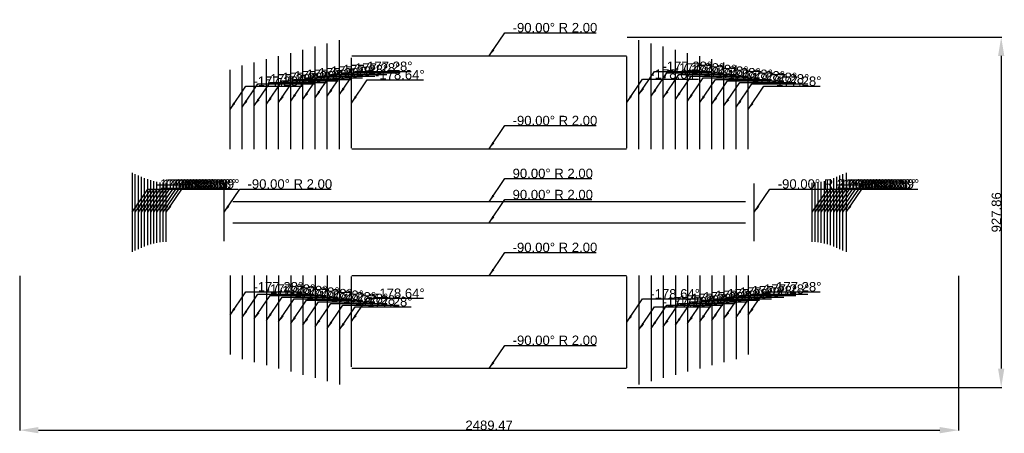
# Model space of a CAD drawing. Header units: millimetres. Extents: x 504 to 3115, y 1059 to 2154.
import ezdxf

# ---------------------------------------------------------------- set-up
doc = ezdxf.new("R2010")
doc.units = ezdxf.units.MM
doc.layers.get('0').update_dxf_attribs({"true_color": 0xdfdfdf})
for name, color, linetype in [('Bend Annotations', 5, 'Continuous'), ('Bends Down', 1, 'Continuous'), ('Bends Up', 1, 'Continuous'), ('Overall Dimensions', 3, 'Continuous')]:
    doc.layers.add(name, color=color, linetype=linetype)
doc.styles.get("Standard").update_dxf_attribs({"font": 'arial.ttf'})
doc.dimstyles.new('ISO-25', dxfattribs={"dimtxt": 2.5, "dimasz": 2.5, "dimexe": 1.25, "dimexo": 0.625, "dimtad": 1, "dimtxsty": 'Standard', "dimcen": 2.5, "dimadec": 0, "dimazin": 0, "dimtfac": 1, "dimtmove": 0, "dimatfit": 3, "dimfxl": 1, "dimarcsym": 0})

# ---------------------------------------------------------------- blocks, each defined once
blk = doc.blocks.new('*D3')
at = {"layer": 'Defpoints', "color": 0}
for p in [(0, 295.9), (2489.5, 295.9), (2489.5, -113.1)]:
    blk.add_point(p, dxfattribs=at)
at = {"layer": 'Overall Dimensions', "color": 0, "lineweight": -2}
for p, q in [((0, 295.3), (0, -114.3)), ((2489.5, 295.3), (2489.5, -114.3)), ((49.8, -113.1), (2439.7, -113.1))]:
    blk.add_line(p, q, dxfattribs=at)
at = {"layer": 'Overall Dimensions', "color": 0}
for points in [[(49.8, -104.8), (49.8, -121.4), (0, -113.1)], [(2439.7, -121.4), (2439.7, -104.8), (2489.5, -113.1)]]:
    blk.add_solid(points, dxfattribs=at)
at = {"layer": 'Overall Dimensions', "color": 0, "insert": (1244.7, -100.3), "char_height": 24.89, "attachment_point": 5}
blk.add_mtext('2489.47', dxfattribs=at)
blk = doc.blocks.new('*D4')
at = {"layer": 'Defpoints', "color": 0}
for p in [(1609.7, 927.9), (1609.7, 0), (2602.5, 0)]:
    blk.add_point(p, dxfattribs=at)
at = {"layer": 'Overall Dimensions', "color": 0, "lineweight": -2}
for p, q in [((1610.4, 927.9), (2603.8, 927.9)), ((2602.5, 878.1), (2602.5, 49.8)), ((1610.4, 0), (2603.8, 0))]:
    blk.add_line(p, q, dxfattribs=at)
at = {"layer": 'Overall Dimensions', "color": 0}
for points in [[(2610.8, 878.1), (2594.2, 878.1), (2602.5, 927.9)], [(2594.2, 49.8), (2610.8, 49.8), (2602.5, 0)]]:
    blk.add_solid(points, dxfattribs=at)
at = {"layer": 'Overall Dimensions', "color": 0, "insert": (2589.7, 463.9), "char_height": 24.89, "attachment_point": 5, "rotation": 90}
blk.add_mtext('927.86', dxfattribs=at)
blk = doc.blocks.new('*U1')
at = {"layer": 'Bends Down'}
for p, q in [((847.521, 631.429, 2), (847.521, 919.74, 2)), ((1641.945, 631.429, 2), (1641.945, 919.74, 2)), ((750.884, 631.429, 2), (750.884, 894.085, 2)), ((783.097, 631.429, 2), (783.097, 902.585, 2)), ((815.309, 631.429, 2), (815.309, 911.143, 2)), ((1674.157, 631.429, 2), (1674.157, 911.143, 2)), ((1706.369, 631.429, 2), (1706.369, 902.585, 2)), ((1738.581, 631.429, 2), (1738.581, 894.085, 2)), ((654.248, 631.429, 2), (654.248, 869.124, 2)), ((686.46, 631.429, 2), (686.46, 877.336, 2)), ((718.672, 631.429, 2), (718.672, 885.663, 2)), ((879.733, 633.628, 2), (879.733, 873.001, 2)), ((880.233, 877.928, 2), (1609.233, 877.928, 2)), ((1609.733, 633.628, 2), (1609.733, 876.228, 2)), ((1770.794, 631.429, 2), (1770.794, 885.663, 2)), ((1803.006, 631.429, 2), (1803.006, 877.336, 2)), ((1835.218, 631.429, 2), (1835.218, 869.124, 2)), ((557.612, 631.429, 2), (557.612, 840.787, 2)), ((589.824, 631.429, 2), (589.824, 853.118, 2)), ((622.036, 631.429, 2), (622.036, 861.045, 2)), ((1867.43, 631.429, 2), (1867.43, 861.045, 2)), ((1899.642, 631.429, 2), (1899.642, 853.118, 2)), ((1931.854, 631.429, 2), (1931.854, 840.787, 2)), ((880.233, 631.928, 2), (1609.233, 631.928, 2)), ((298.281, 568.406, 2), (298.281, 359.45, 2)), ((306.487, 363.103, 2), (306.487, 564.753, 2)), ((314.693, 366.697, 2), (314.693, 561.159, 2)), ((322.899, 370.164, 2), (322.899, 557.692, 2)), ((331.106, 373.436, 2), (331.106, 554.42, 2)), ((339.312, 376.444, 2), (339.312, 551.412, 2)), ((347.518, 379.12, 2), (347.518, 548.736, 2)), ((2141.948, 379.12, 2), (2141.948, 548.736, 2)), ((2150.154, 376.444, 2), (2150.154, 551.412, 2)), ((2158.36, 373.436, 2), (2158.36, 554.42, 2)), ((2166.566, 370.164, 2), (2166.566, 557.692, 2)), ((2174.773, 366.697, 2), (2174.773, 561.159, 2)), ((2182.979, 363.103, 2), (2182.979, 564.753, 2)), ((2191.185, 568.406, 2), (2191.185, 359.45, 2)), ((355.724, 381.405, 2), (355.724, 546.451, 2)), ((363.93, 383.243, 2), (363.93, 544.613, 2)), ((372.136, 384.589, 2), (372.136, 543.267, 2)), ((380.342, 385.411, 2), (380.342, 542.445, 2)), ((388.549, 385.688, 2), (388.549, 542.168, 2)), ((541.733, 387.687, 2), (541.733, 540.169, 2)), ((1947.733, 387.687, 2), (1947.733, 540.169, 2)), ((2100.917, 385.688, 2), (2100.917, 542.168, 2)), ((2109.123, 385.411, 2), (2109.123, 542.445, 2)), ((2117.33, 384.589, 2), (2117.33, 543.267, 2)), ((2125.536, 383.243, 2), (2125.536, 544.613, 2)), ((2133.742, 381.405, 2), (2133.742, 546.451, 2)), ((557.612, 296.427, 2), (557.612, 87.069, 2)), ((589.824, 296.427, 2), (589.824, 74.738, 2)), ((622.036, 296.427, 2), (622.036, 66.811, 2)), ((654.248, 296.427, 2), (654.248, 58.732, 2)), ((686.46, 296.427, 2), (686.46, 50.52, 2)), ((718.672, 296.427, 2), (718.672, 42.193, 2)), ((750.884, 296.427, 2), (750.884, 33.771, 2)), ((783.097, 296.427, 2), (783.097, 25.271, 2)), ((815.309, 296.427, 2), (815.309, 16.713, 2)), ((847.521, 296.427, 2), (847.521, 8.116, 2)), ((879.733, 54.855, 2), (879.733, 294.228, 2)), ((1609.233, 295.928, 2), (880.233, 295.928, 2)), ((1609.733, 51.628, 2), (1609.733, 294.228, 2)), ((1641.945, 296.427, 2), (1641.945, 8.116, 2)), ((1674.157, 296.427, 2), (1674.157, 16.713, 2)), ((1706.369, 296.427, 2), (1706.369, 25.271, 2)), ((1738.581, 296.427, 2), (1738.581, 33.771, 2)), ((1770.794, 296.427, 2), (1770.794, 42.193, 2)), ((1803.006, 296.427, 2), (1803.006, 50.52, 2)), ((1835.218, 296.427, 2), (1835.218, 58.732, 2)), ((1867.43, 296.427, 2), (1867.43, 66.811, 2)), ((1899.642, 296.427, 2), (1899.642, 74.738, 2)), ((1931.854, 296.427, 2), (1931.854, 87.069, 2)), ((1609.233, 49.928, 2), (880.233, 49.928, 2))]:
    blk.add_line(p, q, dxfattribs=at)
at = {"layer": 'Bends Up'}
for p, q in [((1924.233, 491.928, 2), (565.233, 491.928, 2)), ((565.233, 435.928, 2), (1924.233, 435.928, 2))]:
    blk.add_line(p, q, dxfattribs=at)
at = {"layer": 'Bend Annotations', "attachment_point": 7}
for s, insert, char_height in [('-90.00° R 2.00', (1306.97, 940.165, 2), 24.89466), ('-177.28°', (845.333, 829.244, 2), 24.8947), ('-177.28°', (877.545, 833.523, 2), 24.8947), ('-177.28°', (909.757, 837.821, 2), 24.8947), ('-177.28°', (1704.182, 837.821, 2), 24.8947), ('-177.28°', (1736.394, 833.523, 2), 24.8947), ('-177.28°', (1768.606, 829.244, 2), 24.8947), ('-177.28°', (652.06, 804.51, 2), 24.8947), ('-177.28°', (684.273, 808.474, 2), 24.8947), ('-177.28°', (716.485, 812.513, 2), 24.8947), ('-177.28°', (748.697, 816.619, 2), 24.8947), ('-177.28°', (780.909, 820.783, 2), 24.8947), ('-177.28°', (813.121, 824.994, 2), 24.8947), ('-178.64°', (941.97, 815.551, 2), 24.8947), ('-178.64°', (1671.97, 817.165, 2), 24.8947), ('-177.28°', (1800.818, 824.994, 2), 24.8947), ('-177.28°', (1833.03, 820.783, 2), 24.8947), ('-177.28°', (1865.242, 816.619, 2), 24.8947), ('-177.28°', (1897.454, 812.513, 2), 24.8947), ('-177.28°', (1929.667, 808.474, 2), 24.8947), ('-177.28°', (1961.879, 804.51, 2), 24.8947), ('-177.28°', (619.848, 798.345, 2), 24.8947), ('-177.28°', (1994.091, 798.345, 2), 24.8947), ('-90.00° R 2.00', (1306.97, 694.165, 2), 24.89466), ('90.00° R 2.00', (1306.97, 554.165, 2), 24.89466), ('-176.59°', (360.518, 526.165, 2), 24.8947), ('-173.18°', (368.724, 526.165, 2), 24.8947), ('-173.18°', (376.93, 526.165, 2), 24.8947), ('-173.18°', (385.136, 526.165, 2), 24.8947), ('-173.18°', (393.342, 526.165, 2), 24.8947), ('-173.18°', (401.548, 526.165, 2), 24.8947), ('-173.18°', (409.754, 526.165, 2), 24.8947), ('-173.18°', (417.961, 526.165, 2), 24.8947), ('-173.18°', (426.167, 526.165, 2), 24.8947), ('-173.18°', (434.373, 526.165, 2), 24.8947), ('-173.18°', (442.579, 526.165, 2), 24.8947), ('-176.59°', (450.785, 526.165, 2), 24.8947), ('-90.00° R 2.00', (603.97, 526.165, 2), 24.89466), ('-90.00° R 2.00', (2009.97, 526.165, 2), 24.89466), ('-176.59°', (2163.154, 526.165, 2), 24.8947), ('-173.18°', (2171.36, 526.165, 2), 24.8947), ('-173.18°', (2179.566, 526.165, 2), 24.8947), ('-173.18°', (2187.772, 526.165, 2), 24.8947), ('-173.18°', (2195.978, 526.165, 2), 24.8947), ('-173.18°', (2204.185, 526.165, 2), 24.8947), ('-173.18°', (2212.391, 526.165, 2), 24.8947), ('-173.18°', (2220.597, 526.165, 2), 24.8947), ('-173.18°', (2228.803, 526.165, 2), 24.8947), ('-173.18°', (2237.009, 526.165, 2), 24.8947), ('-173.18°', (2245.215, 526.165, 2), 24.8947), ('-176.59°', (2253.421, 526.165, 2), 24.8947), ('90.00° R 2.00', (1306.97, 498.165, 2), 24.89466), ('-90.00° R 2.00', (1306.97, 358.165, 2), 24.89466), ('-177.28°', (619.848, 253.984, 2), 24.8947), ('-177.28°', (1994.091, 253.984, 2), 24.8947), ('-177.28°', (652.06, 247.819, 2), 24.8947), ('-177.28°', (684.273, 243.855, 2), 24.8947), ('-177.28°', (716.485, 239.816, 2), 24.8947), ('-177.28°', (748.697, 235.71, 2), 24.8947), ('-177.28°', (780.909, 231.547, 2), 24.8947), ('-177.28°', (813.121, 227.335, 2), 24.8947), ('-178.64°', (941.97, 236.778, 2), 24.8947), ('-178.64°', (1671.97, 235.165, 2), 24.8947), ('-177.28°', (1800.818, 227.335, 2), 24.8947), ('-177.28°', (1833.03, 231.547, 2), 24.8947), ('-177.28°', (1865.242, 235.71, 2), 24.8947), ('-177.28°', (1897.454, 239.816, 2), 24.8947), ('-177.28°', (1929.667, 243.855, 2), 24.8947), ('-177.28°', (1961.879, 247.819, 2), 24.8947), ('-177.28°', (845.333, 223.085, 2), 24.8947), ('-177.28°', (877.545, 218.806, 2), 24.8947), ('-177.28°', (909.757, 214.508, 2), 24.8947), ('-177.28°', (1704.182, 214.508, 2), 24.8947), ('-177.28°', (1736.394, 218.806, 2), 24.8947), ('-177.28°', (1768.606, 223.085, 2), 24.8947), ('-90.00° R 2.00', (1306.97, 112.165, 2), 24.89466)]:
    blk.add_mtext(s, dxfattribs=dict(at, insert=insert, char_height=char_height))
at = {"layer": 'Overall Dimensions'}
dim = blk.add_linear_dim(base=(2602.537, 0, 2), p1=(1609.733, 927.856, 2), p2=(1609.733, 0, 2), angle=90, text='927.86', dimstyle='ISO-25', override={"dimscale": 1, "dimtxt": 24.894658, "dimasz": 49.789316, "dimexe": 1.25, "dimexo": 0.625, "dimgap": 0.1, "dimtxsty": 'Standard'}, dxfattribs=at)
dim.commit()
dim.dimension.update_dxf_attribs({"geometry": '*D4', "text_midpoint": (2589.729, 463.928, 2)})
dim = blk.add_linear_dim(base=(2489.466, -113.072, 2), p1=(0, 295.929, 2), p2=(2489.466, 295.929, 2), text='2489.47', dimstyle='ISO-25', override={"dimscale": 1, "dimtxt": 24.894658, "dimasz": 49.789316, "dimexe": 1.25, "dimexo": 0.625, "dimgap": 0.1, "dimtxsty": 'Standard'}, dxfattribs=at)
dim.commit()
dim.dimension.update_dxf_attribs({"geometry": '*D3', "text_midpoint": (1244.733, -100.263, 2)})
at = {"layer": 'Bend Annotations', "annotation_type": 0, "has_hookline": 1, "hookline_direction": 0}
for points, text_width in [([(1244.733, 877.928, 2), (1286.429, 939.54, 2), (1306.345, 939.54, 2)], 221.662), ([(847.521, 775.585, 2), (889.217, 837.196, 2), (909.132, 837.196, 2)], 128.307), ([(1641.945, 775.585, 2), (1683.641, 837.196, 2), (1703.557, 837.196, 2)], 128.307), ([(654.248, 750.277, 2), (695.944, 811.888, 2), (715.86, 811.888, 2)], 128.307), ([(686.46, 754.383, 2), (728.156, 815.994, 2), (748.072, 815.994, 2)], 128.307), ([(718.672, 758.546, 2), (760.368, 820.158, 2), (780.284, 820.158, 2)], 128.307), ([(750.884, 762.757, 2), (792.58, 824.369, 2), (812.496, 824.369, 2)], 128.307), ([(783.097, 767.007, 2), (824.792, 828.619, 2), (844.708, 828.619, 2)], 128.307), ([(815.309, 771.286, 2), (857.005, 832.898, 2), (876.92, 832.898, 2)], 128.307), ([(879.733, 753.314, 2), (921.429, 814.926, 2), (941.345, 814.926, 2)], 128.307), ([(1609.733, 754.928, 2), (1651.429, 816.54, 2), (1671.345, 816.54, 2)], 128.307), ([(1674.157, 771.286, 2), (1715.853, 832.898, 2), (1735.769, 832.898, 2)], 128.307), ([(1706.369, 767.007, 2), (1748.065, 828.619, 2), (1767.981, 828.619, 2)], 128.307), ([(1738.581, 762.757, 2), (1780.277, 824.369, 2), (1800.193, 824.369, 2)], 128.307), ([(1770.794, 758.546, 2), (1812.489, 820.158, 2), (1832.405, 820.158, 2)], 128.307), ([(1803.006, 754.383, 2), (1844.702, 815.994, 2), (1864.617, 815.994, 2)], 128.307), ([(1835.218, 750.277, 2), (1876.914, 811.888, 2), (1896.829, 811.888, 2)], 128.307), ([(557.612, 736.108, 2), (599.308, 797.72, 2), (619.223, 797.72, 2)], 128.307), ([(589.824, 742.274, 2), (631.52, 803.885, 2), (651.435, 803.885, 2)], 128.307), ([(622.036, 746.237, 2), (663.732, 807.849, 2), (683.648, 807.849, 2)], 128.307), ([(1867.43, 746.237, 2), (1909.126, 807.849, 2), (1929.042, 807.849, 2)], 128.307), ([(1899.642, 742.274, 2), (1941.338, 803.885, 2), (1961.254, 803.885, 2)], 128.307), ([(1931.854, 736.108, 2), (1973.55, 797.72, 2), (1993.466, 797.72, 2)], 128.307), ([(1244.733, 631.928, 2), (1286.429, 693.54, 2), (1306.345, 693.54, 2)], 221.662), ([(1244.733, 491.928, 2), (1286.429, 553.54, 2), (1306.345, 553.54, 2)], 209.737), ([(298.281, 463.928, 2), (339.977, 525.54, 2), (359.893, 525.54, 2)], 128.307), ([(306.487, 463.928, 2), (348.183, 525.54, 2), (368.099, 525.54, 2)], 128.307), ([(314.693, 463.928, 2), (356.389, 525.54, 2), (376.305, 525.54, 2)], 128.307), ([(322.899, 463.928, 2), (364.595, 525.54, 2), (384.511, 525.54, 2)], 128.307), ([(331.106, 463.928, 2), (372.801, 525.54, 2), (392.717, 525.54, 2)], 128.307), ([(339.312, 463.928, 2), (381.008, 525.54, 2), (400.923, 525.54, 2)], 128.307), ([(347.518, 463.928, 2), (389.214, 525.54, 2), (409.129, 525.54, 2)], 128.307), ([(355.724, 463.928, 2), (397.42, 525.54, 2), (417.336, 525.54, 2)], 128.307), ([(363.93, 463.928, 2), (405.626, 525.54, 2), (425.542, 525.54, 2)], 128.307), ([(372.136, 463.928, 2), (413.832, 525.54, 2), (433.748, 525.54, 2)], 128.307), ([(380.342, 463.928, 2), (422.038, 525.54, 2), (441.954, 525.54, 2)], 128.307), ([(388.549, 463.928, 2), (430.244, 525.54, 2), (450.16, 525.54, 2)], 128.307), ([(541.733, 463.928, 2), (583.429, 525.54, 2), (603.345, 525.54, 2)], 221.662), ([(1947.733, 463.928, 2), (1989.429, 525.54, 2), (2009.345, 525.54, 2)], 221.662), ([(2100.917, 463.928, 2), (2142.613, 525.54, 2), (2162.529, 525.54, 2)], 128.307), ([(2109.123, 463.928, 2), (2150.819, 525.54, 2), (2170.735, 525.54, 2)], 128.307), ([(2117.33, 463.928, 2), (2159.025, 525.54, 2), (2178.941, 525.54, 2)], 128.307), ([(2125.536, 463.928, 2), (2167.232, 525.54, 2), (2187.147, 525.54, 2)], 128.307), ([(2133.742, 463.928, 2), (2175.438, 525.54, 2), (2195.353, 525.54, 2)], 128.307), ([(2141.948, 463.928, 2), (2183.644, 525.54, 2), (2203.56, 525.54, 2)], 128.307), ([(2150.154, 463.928, 2), (2191.85, 525.54, 2), (2211.766, 525.54, 2)], 128.307), ([(2158.36, 463.928, 2), (2200.056, 525.54, 2), (2219.972, 525.54, 2)], 128.307), ([(2166.566, 463.928, 2), (2208.262, 525.54, 2), (2228.178, 525.54, 2)], 128.307), ([(2174.773, 463.928, 2), (2216.468, 525.54, 2), (2236.384, 525.54, 2)], 128.307), ([(2182.979, 463.928, 2), (2224.675, 525.54, 2), (2244.59, 525.54, 2)], 128.307), ([(2191.185, 463.928, 2), (2232.881, 525.54, 2), (2252.796, 525.54, 2)], 128.307), ([(1244.733, 435.928, 2), (1286.429, 497.54, 2), (1306.345, 497.54, 2)], 209.737), ([(1244.733, 295.928, 2), (1286.429, 357.54, 2), (1306.345, 357.54, 2)], 221.662), ([(557.612, 191.748, 2), (599.308, 253.359, 2), (619.223, 253.359, 2)], 128.307), ([(589.824, 185.582, 2), (631.52, 247.194, 2), (651.435, 247.194, 2)], 128.307), ([(622.036, 181.619, 2), (663.732, 243.23, 2), (683.648, 243.23, 2)], 128.307), ([(654.248, 177.579, 2), (695.944, 239.191, 2), (715.86, 239.191, 2)], 128.307), ([(686.46, 173.473, 2), (728.156, 235.085, 2), (748.072, 235.085, 2)], 128.307), ([(879.733, 174.542, 2), (921.429, 236.153, 2), (941.345, 236.153, 2)], 128.307), ([(1803.006, 173.473, 2), (1844.702, 235.085, 2), (1864.617, 235.085, 2)], 128.307), ([(1835.218, 177.579, 2), (1876.914, 239.191, 2), (1896.829, 239.191, 2)], 128.307), ([(1867.43, 181.619, 2), (1909.126, 243.23, 2), (1929.042, 243.23, 2)], 128.307), ([(1899.642, 185.582, 2), (1941.338, 247.194, 2), (1961.254, 247.194, 2)], 128.307), ([(1931.854, 191.748, 2), (1973.55, 253.359, 2), (1993.466, 253.359, 2)], 128.307), ([(718.672, 169.31, 2), (760.368, 230.922, 2), (780.284, 230.922, 2)], 128.307), ([(750.884, 165.099, 2), (792.58, 226.71, 2), (812.496, 226.71, 2)], 128.307), ([(783.097, 160.849, 2), (824.792, 222.46, 2), (844.708, 222.46, 2)], 128.307), ([(815.309, 156.57, 2), (857.005, 218.181, 2), (876.92, 218.181, 2)], 128.307), ([(847.521, 152.271, 2), (889.217, 213.883, 2), (909.132, 213.883, 2)], 128.307), ([(1609.733, 172.928, 2), (1651.429, 234.54, 2), (1671.345, 234.54, 2)], 128.307), ([(1641.945, 152.271, 2), (1683.641, 213.883, 2), (1703.557, 213.883, 2)], 128.307), ([(1674.157, 156.57, 2), (1715.853, 218.181, 2), (1735.769, 218.181, 2)], 128.307), ([(1706.369, 160.849, 2), (1748.065, 222.46, 2), (1767.981, 222.46, 2)], 128.307), ([(1738.581, 165.099, 2), (1780.277, 226.71, 2), (1800.193, 226.71, 2)], 128.307), ([(1770.794, 169.31, 2), (1812.489, 230.922, 2), (1832.405, 230.922, 2)], 128.307), ([(1244.733, 49.928, 2), (1286.429, 111.54, 2), (1306.345, 111.54, 2)], 221.662)]:
    blk.add_leader(points, dimstyle='ISO-25', override={"dimscale": 1, "dimasz": 19.915726, "dimgap": 0.625}, dxfattribs=dict(at, text_width=text_width))

msp = doc.modelspace()

# ---------------------------------------------------------------- block references
msp.add_blockref('*U1', (504, 1180.3, 710.5))

doc.saveas('drawing.dxf')
